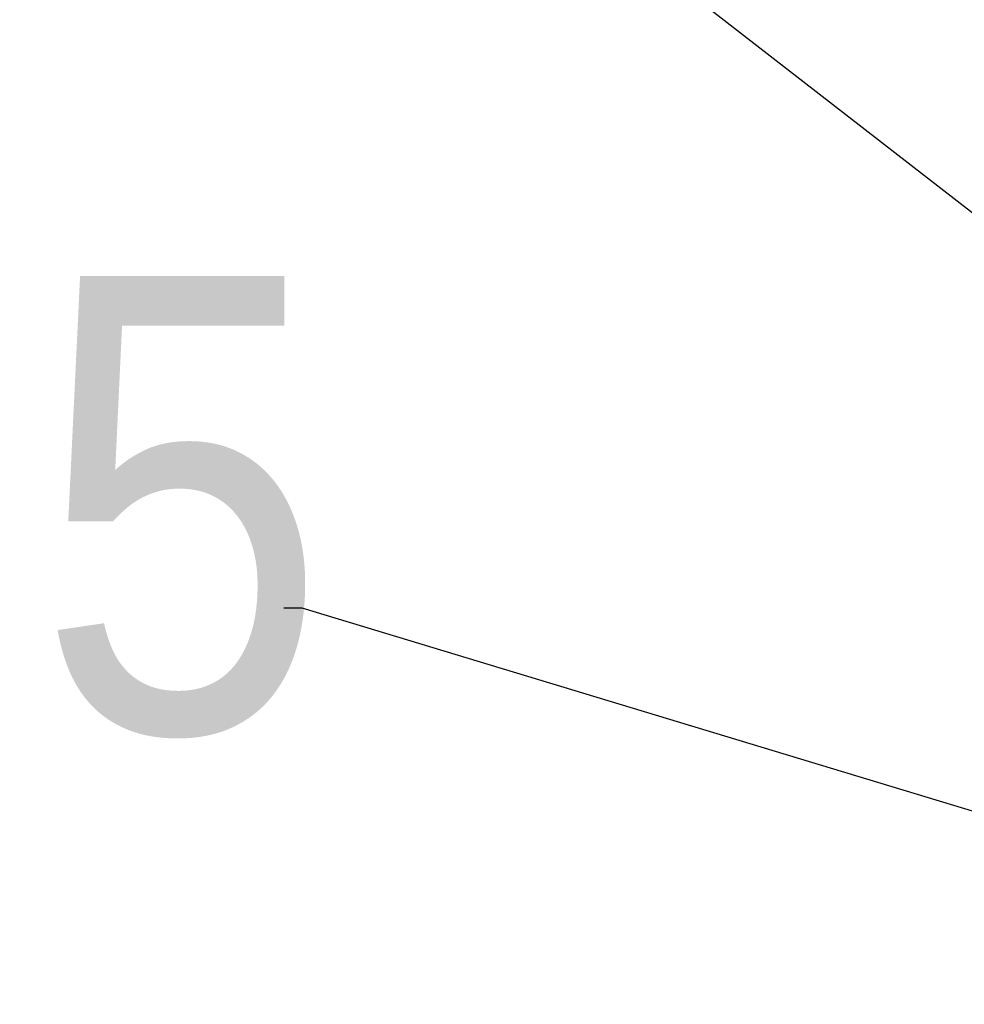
# Model space of a CAD drawing. Extents: x 34439 to 126910, y -74890 to 17912.
# Tile 99 of 144: x 121014 to 121221, y -56715 to -56499. Entities that reach past the tile are written whole.
import ezdxf

# ---------------------------------------------------------------- set-up
doc = ezdxf.new("R2010")
doc.units = 0
doc.header["$MEASUREMENT"] = 0
doc.layers.add('WYMIARY-I-OPISY', color=3, linetype='Continuous', lineweight=9)
doc.styles.get("Standard").update_dxf_attribs({"font": 'ARIALN.TTF'})
doc.dimstyles.new('zewn', dxfattribs={"dimtxt": 10, "dimasz": 7, "dimexe": 1.25, "dimexo": 10, "dimgap": 3, "dimtad": 1, "dimdec": 0, "dimtxsty": 'Standard', "dimblk": 'ARCHTICK', "dimcen": 10, "dimadec": 0, "dimazin": 0, "dimtfac": 1, "dimtdec": 0, "dimtmove": 0, "dimatfit": 3, "dimfxl": 1, "dimarcsym": 0})

# ---------------------------------------------------------------- blocks, each defined once
blk = doc.blocks.new('_ArchTick')
at = {"color": 0, "linetype": 'ByBlock', "const_width": 0.15}
blk.add_lwpolyline([(-0.5, -0.5), (0.5, 0.5)], dxfattribs=at)

msp = doc.modelspace()

# ---------------------------------------------------------------- texts
at = {"layer": 'WYMIARY-I-OPISY', "insert": (121081.34, -56605.53), "char_height": 100, "attachment_point": 6}
msp.add_mtext('5', dxfattribs=at)

# ---------------------------------------------------------------- leaders
at = {"layer": 'WYMIARY-I-OPISY', "annotation_type": 0, "has_hookline": 1, "hookline_direction": 1}
for points, text_width in [([(121421.24, -56694.87), (121105.74, -56450.11), (121101.74, -56450.11)], 53.68), ([(121361.24, -56714.06), (121075.82, -56627.66), (121071.82, -56627.66)], 54.37)]:
    msp.add_leader(points, dimstyle='zewn', override={"dimasz": 4, "dimtad": 0, "dimldrblk": 'DotSmall'}, dxfattribs=dict(at, text_width=text_width))

doc.saveas('drawing.dxf')
